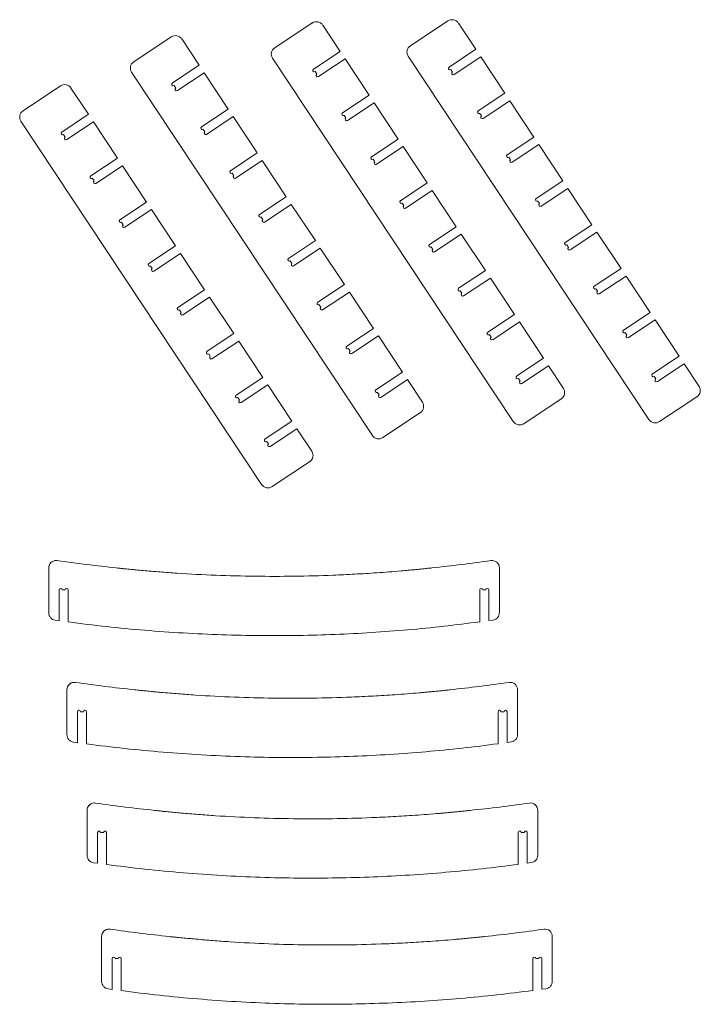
# Model space of a CAD drawing. Header units: millimetres. Extents: x -1732 to 6309, y -3588 to 3891.
# Tile 2 of 18: x -1628 to -722, y -1246 to 64. Entities that reach past the tile are written whole.
import ezdxf

# ---------------------------------------------------------------- set-up
doc = ezdxf.new("R2010")
doc.units = ezdxf.units.MM

msp = doc.modelspace()

# ---------------------------------------------------------------- linework, layer by layer
at = {"color": 7, "linetype": 'Continuous', "lineweight": 15}
for p, q in [((-1238.7, 60), (-1288.7, 26.8)), ((-1201.6, 22.2), (-1224.8, 57.2)), ((-1058.1, 62.7), (-1108.1, 29.5)), ((-1021, 24.9), (-1044.2, 59.9)), ((-1426.4, 41.5), (-1476.4, 8.3)), ((-1389.3, 3.7), (-1412.5, 38.7)), ((-1237.2, -1.4), (-1201.6, 22.2)), ((-1110.9, 15.7), (-790.4, -467.8)), ((-1056.6, 1.3), (-1021, 24.9)), ((-1014.4, 14.9), (-1050, -8.7)), ((-982.3, -33.5), (-1014.4, 14.9)), ((-1424.9, -19.9), (-1389.3, 3.7)), ((-1291.5, 13), (-971.1, -470.5)), ((-1195, 12.2), (-1230.6, -11.4)), ((-1163, -36.2), (-1195, 12.2)), ((-1479.2, -5.5), (-1158.7, -489)), ((-1382.7, -6.3), (-1418.3, -29.9)), ((-1350.6, -54.7), (-1382.7, -6.3)), ((-1232.8, -8.1), (-1235, -4.8)), ((-1052.2, -5.4), (-1054.4, -2.1)), ((-1573.7, -23.8), (-1623.7, -57)), ((-1420.5, -26.6), (-1422.7, -23.3)), ((-1536.7, -61.6), (-1559.9, -26.6)), ((-1198.5, -59.8), (-1163, -36.2)), ((-1017.9, -57.1), (-982.3, -33.5)), ((-1156.3, -46.2), (-1191.9, -69.8)), ((-1124.3, -94.5), (-1156.3, -46.2)), ((-975.7, -43.5), (-1011.3, -67.1)), ((-943.7, -91.8), (-975.7, -43.5)), ((-1572.2, -85.2), (-1536.7, -61.6)), ((-1386.2, -78.3), (-1350.6, -54.7)), ((-1344, -64.7), (-1379.6, -88.3)), ((-1312, -113), (-1344, -64.7)), ((-1194.1, -66.4), (-1196.3, -63.1)), ((-1013.5, -63.7), (-1015.7, -60.4)), ((-1626.6, -70.8), (-1306.1, -554.2)), ((-1530, -71.6), (-1565.6, -95.2)), ((-1498, -120), (-1530, -71.6)), ((-1567.8, -91.9), (-1570, -88.5)), ((-1381.8, -84.9), (-1384, -81.6)), ((-1159.9, -118.1), (-1124.3, -94.5)), ((-1117.7, -104.5), (-1153.2, -128.1)), ((-1085.6, -152.9), (-1117.7, -104.5)), ((-979.2, -115.4), (-943.7, -91.8)), ((-937, -101.8), (-972.6, -125.4)), ((-905, -150.2), (-937, -101.8)), ((-1347.5, -136.6), (-1312, -113)), ((-1533.6, -143.5), (-1498, -120)), ((-1491.4, -130), (-1526.9, -153.5)), ((-1459.3, -178.3), (-1491.4, -130)), ((-1305.3, -123), (-1340.9, -146.6)), ((-1273.3, -171.4), (-1305.3, -123)), ((-1155.4, -124.8), (-1157.7, -121.4)), ((-974.8, -122.1), (-977, -118.7)), ((-1343.1, -143.3), (-1345.3, -139.9)), ((-1529.1, -150.2), (-1531.4, -146.9)), ((-1121.2, -176.5), (-1085.6, -152.9)), ((-940.6, -173.8), (-905, -150.2)), ((-1079, -162.9), (-1114.6, -186.5)), ((-1046.9, -211.2), (-1079, -162.9)), ((-898.3, -160.2), (-933.9, -183.8)), ((-866.3, -208.5), (-898.3, -160.2)), ((-1494.9, -201.9), (-1459.3, -178.3)), ((-1308.9, -195), (-1273.3, -171.4)), ((-1266.6, -181.4), (-1302.2, -205)), ((-1234.6, -229.7), (-1266.6, -181.4)), ((-1116.8, -183.1), (-1119, -179.8)), ((-936.1, -180.4), (-938.3, -177.1)), ((-1452.7, -188.3), (-1488.3, -211.9)), ((-1420.6, -236.6), (-1452.7, -188.3)), ((-1490.5, -208.6), (-1492.7, -205.2)), ((-1304.4, -201.6), (-1306.6, -198.3)), ((-901.9, -232.1), (-866.3, -208.5)), ((-1082.5, -234.8), (-1046.9, -211.2)), ((-1040.3, -221.2), (-1075.9, -244.8)), ((-1008.2, -269.6), (-1040.3, -221.2)), ((-859.7, -218.5), (-895.2, -242.1)), ((-827.6, -266.9), (-859.7, -218.5)), ((-1270.2, -253.3), (-1234.6, -229.7)), ((-897.5, -238.8), (-899.7, -235.4)), ((-1456.2, -260.2), (-1420.6, -236.6)), ((-1414, -246.6), (-1449.6, -270.2)), ((-1382, -295), (-1414, -246.6)), ((-1228, -239.7), (-1263.5, -263.3)), ((-1195.9, -288.1), (-1228, -239.7)), ((-1078.1, -241.5), (-1080.3, -238.1)), ((-1265.8, -260), (-1268, -256.6)), ((-1451.8, -266.9), (-1454, -263.6)), ((-1043.8, -293.1), (-1008.2, -269.6)), ((-863.2, -290.4), (-827.6, -266.9)), ((-1231.5, -311.6), (-1195.9, -288.1)), ((-1001.6, -279.6), (-1037.2, -303.1)), ((-969.6, -327.9), (-1001.6, -279.6)), ((-821, -276.9), (-856.6, -300.4)), ((-788.9, -325.2), (-821, -276.9)), ((-1417.5, -318.6), (-1382, -295)), ((-1189.3, -298.1), (-1224.9, -321.6)), ((-1157.2, -346.4), (-1189.3, -298.1)), ((-1039.4, -299.8), (-1041.6, -296.5)), ((-858.8, -297.1), (-861, -293.8)), ((-1375.3, -305), (-1410.9, -328.6)), ((-1343.3, -353.3), (-1375.3, -305)), ((-1413.1, -325.2), (-1415.3, -321.9)), ((-1227.1, -318.3), (-1229.3, -315)), ((-824.5, -348.8), (-788.9, -325.2)), ((-1005.1, -351.5), (-969.6, -327.9)), ((-962.9, -337.9), (-998.5, -361.5)), ((-930.9, -386.2), (-962.9, -337.9)), ((-782.3, -335.2), (-817.9, -358.8)), ((-750.3, -383.5), (-782.3, -335.2)), ((-1378.8, -376.9), (-1343.3, -353.3)), ((-1192.8, -370), (-1157.2, -346.4)), ((-820.1, -355.5), (-822.3, -352.1)), ((-1336.6, -363.3), (-1372.2, -386.9)), ((-1304.6, -411.7), (-1336.6, -363.3)), ((-1150.6, -356.4), (-1186.2, -380)), ((-1118.6, -404.7), (-1150.6, -356.4)), ((-1000.7, -358.2), (-1002.9, -354.8)), ((-1188.4, -376.7), (-1190.6, -373.3)), ((-1374.4, -383.6), (-1376.6, -380.2)), ((-966.5, -409.8), (-930.9, -386.2)), ((-785.8, -407.1), (-750.3, -383.5)), ((-1154.1, -428.3), (-1118.6, -404.7)), ((-924.3, -396.3), (-959.8, -419.8)), ((-904.4, -426.3), (-924.3, -396.3)), ((-743.6, -393.6), (-779.2, -417.1)), ((-723.7, -423.6), (-743.6, -393.6)), ((-1340.2, -435.3), (-1304.6, -411.7)), ((-1111.9, -414.7), (-1147.5, -438.3)), ((-1092, -444.8), (-1111.9, -414.7)), ((-962, -416.5), (-964.3, -413.2)), ((-781.4, -413.8), (-783.6, -410.5)), ((-1298, -421.7), (-1333.5, -445.3)), ((-1265.9, -470), (-1298, -421.7)), ((-1149.7, -435), (-1151.9, -431.7)), ((-1335.7, -441.9), (-1338, -438.6)), ((-957.2, -473.3), (-907.2, -440.1)), ((-776.6, -470.6), (-726.5, -437.4)), ((-1301.5, -493.6), (-1265.9, -470)), ((-1144.9, -491.8), (-1094.8, -458.6)), ((-1259.3, -480), (-1294.9, -503.6)), ((-1239.4, -510), (-1259.3, -480)), ((-1297.1, -500.3), (-1299.3, -496.9)), ((-1292.2, -557), (-1242.2, -523.9)), ((-1589.6, -665.3), (-1589.6, -724.9)), ((-989.6, -724.7), (-989.6, -665.3)), ((-1575.6, -694.5), (-1575.6, -735.6)), ((-1567.6, -694.5), (-1571.6, -694.5)), ((-1563.6, -737.2), (-1563.6, -694.5)), ((-1015.6, -694.5), (-1015.6, -737)), ((-1007.6, -694.5), (-1011.6, -694.5)), ((-1003.6, -735.4), (-1003.6, -694.5)), ((-1581, -734.8), (-1575.6, -735.6)), ((-1003.6, -735.4), (-998.2, -734.6)), ((-1565.3, -827.5), (-1565.3, -887.1)), ((-965.3, -886.9), (-965.3, -827.5)), ((-1551.3, -856.7), (-1551.3, -897.8)), ((-1543.3, -856.7), (-1547.3, -856.7)), ((-1539.3, -899.4), (-1539.3, -856.7)), ((-991.3, -856.7), (-991.3, -899.2)), ((-983.3, -856.7), (-987.3, -856.7)), ((-979.3, -897.6), (-979.3, -856.7)), ((-1556.7, -897.1), (-1551.3, -897.8)), ((-979.3, -897.6), (-973.9, -896.8)), ((-1538.5, -988), (-1538.5, -1047.7)), ((-938.5, -1047.5), (-938.5, -988)), ((-1524.5, -1017.3), (-1524.5, -1058.3)), ((-1516.5, -1017.3), (-1520.5, -1017.3)), ((-1512.5, -1060), (-1512.5, -1017.3)), ((-964.5, -1017.3), (-964.5, -1059.8)), ((-956.5, -1017.3), (-960.5, -1017.3)), ((-952.5, -1058.1), (-952.5, -1017.3)), ((-1529.9, -1057.6), (-1524.5, -1058.3)), ((-952.5, -1058.1), (-947.1, -1057.4)), ((-1519.1, -1155.8), (-1519.1, -1215.5)), ((-919.1, -1215.3), (-919.1, -1155.8)), ((-1505.1, -1185.1), (-1505.1, -1226.2)), ((-1497.1, -1185.1), (-1501.1, -1185.1)), ((-1493.1, -1227.8), (-1493.1, -1185.1)), ((-945.1, -1185.1), (-945.1, -1227.6)), ((-937.1, -1185.1), (-941.1, -1185.1)), ((-933.1, -1226), (-933.1, -1185.1)), ((-1510.4, -1225.4), (-1505.1, -1226.2)), ((-933.1, -1226), (-927.7, -1225.2))]:
    msp.add_line(p, q, dxfattribs=at)
for centre, radius, start, end in [((-1233.2, 51.6), 10, 33.5422, 123.5422), ((-1052.6, 54.3), 10, 33.5422, 123.5422), ((-1420.9, 33.1), 10, 33.5422, 123.5422), ((-1283.2, 18.5), 10, 123.5422, 213.5422), ((-1102.6, 21.2), 10, 123.5422, 213.5422), ((-1470.9, 0), 10, 123.5422, 213.5422), ((-1055.5, -0.4), 2, 123.5422, 303.5422), ((-1236.1, -3.1), 2, 123.5422, 303.5422), ((-1231.7, -9.8), 2, 123.5422, 303.5422), ((-1051.1, -7.1), 2, 123.5422, 303.5422), ((-1568.2, -32.1), 10, 33.5422, 123.5422), ((-1423.8, -21.6), 2, 123.5422, 303.5422), ((-1419.4, -28.3), 2, 123.5422, 303.5422), ((-1618.2, -65.3), 10, 123.5422, 213.5422), ((-1197.4, -61.4), 2, 123.5422, 303.5422), ((-1016.8, -58.7), 2, 123.5422, 303.5422), ((-1012.4, -65.4), 2, 123.5422, 303.5422), ((-1385.1, -79.9), 2, 123.5422, 303.5422), ((-1193, -68.1), 2, 123.5422, 303.5422), ((-1571.1, -86.9), 2, 123.5422, 303.5422), ((-1380.7, -86.6), 2, 123.5422, 303.5422), ((-1566.7, -93.5), 2, 123.5422, 303.5422), ((-978.1, -117.1), 2, 123.5422, 303.5422), ((-1158.8, -119.8), 2, 123.5422, 303.5422), ((-1154.3, -126.5), 2, 123.5422, 303.5422), ((-973.7, -123.7), 2, 123.5422, 303.5422), ((-1532.5, -145.2), 2, 123.5422, 303.5422), ((-1346.4, -138.3), 2, 123.5422, 303.5422), ((-1342, -144.9), 2, 123.5422, 303.5422), ((-1528, -151.9), 2, 123.5422, 303.5422), ((-1120.1, -178.1), 2, 123.5422, 303.5422), ((-1115.7, -184.8), 2, 123.5422, 303.5422), ((-939.4, -175.4), 2, 123.5422, 303.5422), ((-935, -182.1), 2, 123.5422, 303.5422), ((-1307.7, -196.6), 2, 123.5422, 303.5422), ((-1493.8, -203.6), 2, 123.5422, 303.5422), ((-1489.4, -210.2), 2, 123.5422, 303.5422), ((-1303.3, -203.3), 2, 123.5422, 303.5422), ((-1081.4, -236.5), 2, 123.5422, 303.5422), ((-900.8, -233.8), 2, 123.5422, 303.5422), ((-1077, -243.1), 2, 123.5422, 303.5422), ((-896.3, -240.4), 2, 123.5422, 303.5422), ((-1455.1, -261.9), 2, 123.5422, 303.5422), ((-1269.1, -255), 2, 123.5422, 303.5422), ((-1264.6, -261.6), 2, 123.5422, 303.5422), ((-1450.7, -268.6), 2, 123.5422, 303.5422), ((-1042.7, -294.8), 2, 123.5422, 303.5422), ((-1038.3, -301.5), 2, 123.5422, 303.5422), ((-862.1, -292.1), 2, 123.5422, 303.5422), ((-857.7, -298.8), 2, 123.5422, 303.5422), ((-1230.4, -313.3), 2, 123.5422, 303.5422), ((-1416.4, -320.2), 2, 123.5422, 303.5422), ((-1412, -326.9), 2, 123.5422, 303.5422), ((-1226, -320), 2, 123.5422, 303.5422), ((-1004, -353.2), 2, 123.5422, 303.5422), ((-823.4, -350.5), 2, 123.5422, 303.5422), ((-999.6, -359.8), 2, 123.5422, 303.5422), ((-819, -357.1), 2, 123.5422, 303.5422), ((-1377.7, -378.6), 2, 123.5422, 303.5422), ((-1191.7, -371.7), 2, 123.5422, 303.5422), ((-1187.3, -378.3), 2, 123.5422, 303.5422), ((-1373.3, -385.3), 2, 123.5422, 303.5422), ((-965.4, -411.5), 2, 123.5422, 303.5422), ((-960.9, -418.2), 2, 123.5422, 303.5422), ((-784.7, -408.8), 2, 123.5422, 303.5422), ((-780.3, -415.5), 2, 123.5422, 303.5422), ((-1153, -430), 2, 123.5422, 303.5422), ((-912.7, -431.8), 10, 303.5422, 33.5422), ((-732.1, -429.1), 10, 303.5422, 33.5422), ((-1339.1, -436.9), 2, 123.5422, 303.5422), ((-1334.6, -443.6), 2, 123.5422, 303.5422), ((-1148.6, -436.7), 2, 123.5422, 303.5422), ((-1100.4, -450.3), 10, 303.5422, 33.5422), ((-1300.4, -495.3), 2, 123.5422, 303.5422), ((-1296, -501.9), 2, 123.5422, 303.5422), ((-1247.7, -515.6), 10, 303.5422, 33.5422), ((-1579.6, -665.3), 10, 81.7503, 180), ((-1579.6, -665.3), 10, 89.2741, 180), ((-999.6, -665.3), 10, 360, 98.2497), ((-1573.6, -694.5), 2, 360, 180), ((-1565.6, -694.5), 2, 360, 180), ((-1013.6, -694.5), 2, 360, 180), ((-1005.6, -694.5), 2, 360, 180), ((-1555.3, -827.5), 10, 81.7503, 180), ((-1555.3, -827.5), 10, 89.2741, 180), ((-975.3, -827.5), 10, 360, 98.2497), ((-1549.3, -856.7), 2, 360, 180), ((-1541.3, -856.7), 2, 360, 180), ((-989.3, -856.7), 2, 360, 180), ((-981.3, -856.7), 2, 360, 180), ((-1528.5, -988), 10, 81.7503, 180), ((-1528.5, -988), 10, 89.2741, 180), ((-948.5, -988), 10, 360, 98.2497), ((-1522.5, -1017.3), 2, 360, 180), ((-1514.5, -1017.3), 2, 360, 180), ((-962.5, -1017.3), 2, 360, 180), ((-954.5, -1017.3), 2, 360, 180), ((-1509.1, -1155.8), 10, 81.7503, 180), ((-1509.1, -1155.8), 10, 89.2741, 180), ((-929.1, -1155.8), 10, 360, 98.2497), ((-1503.1, -1185.1), 2, 360, 180), ((-1495.1, -1185.1), 2, 360, 180), ((-943.1, -1185.1), 2, 360, 180), ((-935.1, -1185.1), 2, 360, 180)]:
    msp.add_arc(centre, radius, start, end, dxfattribs=at)
for points, knots in [([(-971.1, -470.5), (-970.7, -471), (-969.9, -472), (-968.4, -473.2), (-966.7, -474.2), (-964.7, -474.8), (-962.7, -475), (-960.7, -474.8), (-958.8, -474.2), (-957.7, -473.6), (-957.2, -473.3)], [0, 0, 0, 0, 0.116515, 0.240015, 0.368645, 0.500003, 0.631363, 0.759991, 0.883487, 1, 1, 1, 1]), ([(-790.4, -467.8), (-790.1, -468.3), (-789.3, -469.3), (-787.8, -470.5), (-786.1, -471.5), (-784.1, -472.1), (-782, -472.3), (-780, -472.1), (-778.2, -471.5), (-777.1, -470.9), (-776.6, -470.6)], [0, 0, 0, 0, 0.116517, 0.240016, 0.368647, 0.500005, 0.631362, 0.759991, 0.883483, 1, 1, 1, 1]), ([(-1158.7, -489), (-1158.4, -489.5), (-1157.6, -490.5), (-1156.1, -491.7), (-1154.4, -492.7), (-1152.4, -493.3), (-1150.3, -493.5), (-1148.3, -493.3), (-1146.5, -492.7), (-1145.4, -492.1), (-1144.9, -491.8)], [0, 0, 0, 0, 0.116517, 0.240014, 0.368644, 0.500004, 0.631363, 0.759991, 0.883487, 1, 1, 1, 1]), ([(-1306.1, -554.2), (-1305.7, -554.7), (-1305, -555.7), (-1303.5, -557), (-1301.7, -558), (-1299.7, -558.6), (-1297.7, -558.8), (-1295.7, -558.6), (-1293.8, -558), (-1292.7, -557.4), (-1292.2, -557)], [0, 0, 0, 0, 0.116517, 0.240017, 0.368647, 0.500008, 0.631367, 0.759994, 0.883487, 1, 1, 1, 1]), ([(-1499.8, -665.2), (-1512.9, -663.7), (-1539, -660.9), (-1565.1, -657.2), (-1578.1, -655.4)], [0, 0, 0, 0, 0.500019, 1, 1, 1, 1]), ([(-1499.8, -665.2), (-1512.9, -663.7), (-1539, -660.9), (-1565.1, -657.2), (-1578.1, -655.4)], [0, 0, 0, 0, 0.500019, 1, 1, 1, 1]), ([(-1079.3, -665.2), (-1081.1, -665.4), (-1084.9, -665.8), (-1090.7, -666.4), (-1096.7, -667), (-1102.7, -667.6), (-1108.7, -668.1), (-1114.5, -668.7), (-1129.3, -670), (-1151.8, -671.7), (-1181.9, -673.6), (-1218.6, -675.3), (-1262.9, -676.5), (-1314.9, -676.5), (-1366.8, -675.2), (-1409, -673), (-1441.4, -670.6), (-1458.1, -669.2), (-1468.7, -668.3), (-1473.1, -667.9), (-1477.6, -667.4), (-1482.1, -667), (-1486.6, -666.6), (-1491.1, -666.1), (-1495.5, -665.6), (-1498.4, -665.3), (-1499.8, -665.2)], [0, 0, 0, 0, 0.012869, 0.026857, 0.041527, 0.055903, 0.069989, 0.084016, 0.098068, 0.175373, 0.24446, 0.313435, 0.436689, 0.560108, 0.683367, 0.806634, 0.860829, 0.915072, 0.925714, 0.936349, 0.947041, 0.957701, 0.968314, 0.979191, 0.990204, 1, 1, 1, 1]), ([(-1001, -655.4), (-1014, -657.2), (-1040.1, -660.9), (-1066.2, -663.7), (-1079.3, -665.2)], [0, 0, 0, 0, 0.499981, 1, 1, 1, 1]), ([(-1001, -655.4), (-1014, -657.2), (-1040.1, -660.9), (-1066.2, -663.7), (-1079.3, -665.2)], [0, 0, 0, 0, 0.499981, 1, 1, 1, 1]), ([(-1589.6, -724.9), (-1589.4, -726.1), (-1589.2, -728.5), (-1587.3, -731.6), (-1584.4, -734), (-1582.1, -734.6), (-1581, -734.8)], [0, 0, 0, 0, 0.250017, 0.500019, 0.75001, 1, 1, 1, 1]), ([(-1589.6, -724.9), (-1589.4, -726.1), (-1589.2, -728.5), (-1587.3, -731.6), (-1584.4, -734), (-1582.1, -734.6), (-1581, -734.8)], [0, 0, 0, 0, 0.250017, 0.500019, 0.75001, 1, 1, 1, 1]), ([(-998.2, -734.6), (-997, -734.3), (-994.7, -733.8), (-991.9, -731.4), (-989.9, -728.3), (-989.7, -725.9), (-989.6, -724.7)], [0, 0, 0, 0, 0.250009, 0.500028, 0.750016, 1, 1, 1, 1]), ([(-1563.6, -737.2), (-1546.6, -739.3), (-1512.7, -743.6), (-1461.6, -748.4), (-1410.4, -752), (-1359.1, -754.4), (-1307.9, -755.5), (-1257.6, -755.3), (-1208.3, -753.9), (-1160, -751.4), (-1111.7, -747.8), (-1063.6, -743.1), (-1031.6, -739), (-1015.6, -737)], [0, 0, 0, 0, 0.093315, 0.186703, 0.280094, 0.373495, 0.46673, 0.559892, 0.647835, 0.735938, 0.823959, 0.912013, 1, 1, 1, 1]), ([(-1475.5, -827.4), (-1488.6, -825.9), (-1514.7, -823.1), (-1540.8, -819.4), (-1553.8, -817.6)], [0, 0, 0, 0, 0.500019, 1, 1, 1, 1]), ([(-1475.5, -827.4), (-1488.6, -825.9), (-1514.7, -823.1), (-1540.8, -819.4), (-1553.8, -817.6)], [0, 0, 0, 0, 0.500019, 1, 1, 1, 1]), ([(-976.7, -817.6), (-989.7, -819.4), (-1015.8, -823.1), (-1042, -825.9), (-1055, -827.4)], [0, 0, 0, 0, 0.499981, 1, 1, 1, 1]), ([(-976.7, -817.6), (-989.7, -819.4), (-1015.8, -823.1), (-1042, -825.9), (-1055, -827.4)], [0, 0, 0, 0, 0.499981, 1, 1, 1, 1]), ([(-1055, -827.4), (-1056.8, -827.6), (-1060.6, -828), (-1066.4, -828.6), (-1072.4, -829.2), (-1078.4, -829.8), (-1084.4, -830.3), (-1090.3, -830.9), (-1105, -832.2), (-1127.5, -833.9), (-1157.6, -835.8), (-1194.3, -837.5), (-1238.6, -838.7), (-1290.6, -838.7), (-1342.5, -837.4), (-1384.7, -835.2), (-1417.1, -832.8), (-1433.8, -831.4), (-1444.4, -830.5), (-1448.8, -830.1), (-1453.3, -829.6), (-1457.8, -829.2), (-1462.3, -828.8), (-1466.8, -828.3), (-1471.2, -827.8), (-1474.1, -827.5), (-1475.5, -827.4)], [0, 0, 0, 0, 0.0128687, 0.0268569, 0.0415275, 0.0559032, 0.0699886, 0.0840155, 0.098068, 0.1753734, 0.2444603, 0.3134346, 0.4366888, 0.5601077, 0.6833667, 0.8066337, 0.8608289, 0.9150722, 0.9257145, 0.9363485, 0.9470415, 0.9577008, 0.968314, 0.9791907, 0.990204, 1, 1, 1, 1]), ([(-1565.3, -887.1), (-1565.1, -888.3), (-1564.9, -890.7), (-1563, -893.8), (-1560.2, -896.2), (-1557.8, -896.8), (-1556.7, -897.1)], [0, 0, 0, 0, 0.2500091, 0.5000194, 0.7500077, 1, 1, 1, 1]), ([(-1565.3, -887.1), (-1565.1, -888.3), (-1564.9, -890.7), (-1563, -893.8), (-1560.2, -896.2), (-1557.8, -896.8), (-1556.7, -897.1)], [0, 0, 0, 0, 0.2500091, 0.5000194, 0.7500077, 1, 1, 1, 1]), ([(-973.9, -896.8), (-972.7, -896.6), (-970.4, -896), (-967.6, -893.6), (-965.6, -890.5), (-965.4, -888.1), (-965.3, -886.9)], [0, 0, 0, 0, 0.2500097, 0.5000228, 0.7500095, 1, 1, 1, 1]), ([(-1539.3, -899.4), (-1522.3, -901.6), (-1488.4, -905.8), (-1437.3, -910.6), (-1386.1, -914.2), (-1334.8, -916.6), (-1283.6, -917.7), (-1233.3, -917.5), (-1184, -916.1), (-1135.7, -913.6), (-1087.4, -910), (-1039.3, -905.3), (-1007.3, -901.3), (-991.3, -899.2)], [0, 0, 0, 0, 0.093315, 0.186703, 0.280094, 0.373495, 0.46673, 0.559892, 0.647835, 0.735938, 0.823959, 0.912013, 1, 1, 1, 1]), ([(-1448.8, -987.9), (-1461.8, -986.5), (-1488, -983.6), (-1514.1, -979.9), (-1527.1, -978.1)], [0, 0, 0, 0, 0.500019, 1, 1, 1, 1]), ([(-1448.8, -987.9), (-1461.8, -986.5), (-1488, -983.6), (-1514.1, -979.9), (-1527.1, -978.1)], [0, 0, 0, 0, 0.500019, 1, 1, 1, 1]), ([(-949.9, -978.1), (-963, -979.9), (-989, -983.6), (-1015.2, -986.5), (-1028.3, -987.9)], [0, 0, 0, 0, 0.499981, 1, 1, 1, 1]), ([(-949.9, -978.1), (-963, -979.9), (-989, -983.6), (-1015.2, -986.5), (-1028.3, -987.9)], [0, 0, 0, 0, 0.499981, 1, 1, 1, 1]), ([(-1028.3, -987.9), (-1030.1, -988.1), (-1033.8, -988.5), (-1039.6, -989.1), (-1045.6, -989.7), (-1051.7, -990.3), (-1057.6, -990.9), (-1063.5, -991.4), (-1078.2, -992.7), (-1100.7, -994.4), (-1130.9, -996.3), (-1167.5, -998), (-1211.9, -999.2), (-1263.8, -999.2), (-1315.8, -997.9), (-1357.9, -995.7), (-1390.4, -993.4), (-1407.1, -992), (-1417.6, -991), (-1422.1, -990.6), (-1426.6, -990.2), (-1431, -989.7), (-1435.5, -989.3), (-1440.1, -988.8), (-1444.5, -988.4), (-1447.4, -988.1), (-1448.8, -987.9)], [0, 0, 0, 0, 0.012869, 0.026857, 0.041527, 0.055903, 0.069989, 0.084016, 0.098068, 0.175373, 0.24446, 0.313435, 0.436689, 0.560108, 0.683367, 0.806634, 0.860829, 0.915072, 0.925715, 0.936349, 0.947042, 0.957701, 0.968314, 0.979191, 0.990204, 1, 1, 1, 1]), ([(-1538.5, -1047.7), (-1538.4, -1048.9), (-1538.1, -1051.3), (-1536.2, -1054.4), (-1533.4, -1056.7), (-1531.1, -1057.3), (-1529.9, -1057.6)], [0, 0, 0, 0, 0.250016, 0.500021, 0.750011, 1, 1, 1, 1]), ([(-1538.5, -1047.7), (-1538.4, -1048.9), (-1538.1, -1051.3), (-1536.2, -1054.4), (-1533.4, -1056.7), (-1531.1, -1057.3), (-1529.9, -1057.6)], [0, 0, 0, 0, 0.250016, 0.500021, 0.750011, 1, 1, 1, 1]), ([(-947.1, -1057.4), (-946, -1057.1), (-943.6, -1056.5), (-940.8, -1054.2), (-938.9, -1051.1), (-938.6, -1048.7), (-938.5, -1047.5)], [0, 0, 0, 0, 0.250013, 0.500026, 0.750013, 1, 1, 1, 1]), ([(-1512.5, -1060), (-1495.6, -1062.1), (-1461.6, -1066.3), (-1410.5, -1071.1), (-1359.3, -1074.8), (-1308.1, -1077.1), (-1256.8, -1078.2), (-1206.5, -1078), (-1157.2, -1076.6), (-1108.9, -1074.1), (-1060.7, -1070.5), (-1012.5, -1065.8), (-980.5, -1061.8), (-964.5, -1059.8)], [0, 0, 0, 0, 0.093315, 0.186703, 0.280094, 0.373495, 0.46673, 0.559892, 0.647835, 0.735938, 0.823959, 0.912013, 1, 1, 1, 1]), ([(-1429.3, -1155.7), (-1442.4, -1154.3), (-1468.5, -1151.4), (-1494.6, -1147.8), (-1507.6, -1145.9)], [0, 0, 0, 0, 0.500019, 1, 1, 1, 1]), ([(-1429.3, -1155.7), (-1442.4, -1154.3), (-1468.5, -1151.4), (-1494.6, -1147.8), (-1507.6, -1145.9)], [0, 0, 0, 0, 0.500019, 1, 1, 1, 1]), ([(-930.5, -1145.9), (-943.5, -1147.8), (-969.6, -1151.4), (-995.7, -1154.3), (-1008.8, -1155.7)], [0, 0, 0, 0, 0.499981, 1, 1, 1, 1]), ([(-930.5, -1145.9), (-943.5, -1147.8), (-969.6, -1151.4), (-995.7, -1154.3), (-1008.8, -1155.7)], [0, 0, 0, 0, 0.499981, 1, 1, 1, 1]), ([(-1008.8, -1155.7), (-1010.6, -1155.9), (-1014.4, -1156.3), (-1020.2, -1156.9), (-1026.2, -1157.5), (-1032.2, -1158.1), (-1038.1, -1158.7), (-1044, -1159.2), (-1058.8, -1160.5), (-1081.2, -1162.3), (-1111.4, -1164.1), (-1148.1, -1165.9), (-1192.4, -1167.1), (-1244.4, -1167.1), (-1296.3, -1165.7), (-1338.5, -1163.5), (-1370.9, -1161.2), (-1387.6, -1159.8), (-1398.2, -1158.8), (-1402.6, -1158.4), (-1407.1, -1158), (-1411.6, -1157.6), (-1416.1, -1157.1), (-1420.6, -1156.7), (-1425, -1156.2), (-1427.9, -1155.9), (-1429.3, -1155.7)], [0, 0, 0, 0, 0.0128687, 0.0268569, 0.0415273, 0.0559031, 0.0699884, 0.0840155, 0.098068, 0.1753732, 0.2444603, 0.3134346, 0.4366887, 0.5601076, 0.6833667, 0.8066337, 0.8608288, 0.9150721, 0.9257145, 0.9363485, 0.9470414, 0.9577007, 0.968314, 0.9791907, 0.990204, 1, 1, 1, 1]), ([(-1519.1, -1215.5), (-1518.9, -1216.7), (-1518.7, -1219.1), (-1516.7, -1222.2), (-1513.9, -1224.5), (-1511.6, -1225.1), (-1510.4, -1225.4)], [0, 0, 0, 0, 0.2500155, 0.5000231, 0.7500148, 1, 1, 1, 1]), ([(-1519.1, -1215.5), (-1518.9, -1216.7), (-1518.7, -1219.1), (-1516.7, -1222.2), (-1513.9, -1224.5), (-1511.6, -1225.1), (-1510.4, -1225.4)], [0, 0, 0, 0, 0.2500155, 0.5000231, 0.7500148, 1, 1, 1, 1]), ([(-927.7, -1225.2), (-926.5, -1224.9), (-924.2, -1224.3), (-921.4, -1222), (-919.4, -1218.9), (-919.2, -1216.5), (-919.1, -1215.3)], [0, 0, 0, 0, 0.250013, 0.500027, 0.75001, 1, 1, 1, 1]), ([(-1493.1, -1227.8), (-1476.1, -1229.9), (-1442.2, -1234.2), (-1391.1, -1239), (-1339.9, -1242.6), (-1288.6, -1245), (-1237.3, -1246), (-1187.1, -1245.8), (-1137.8, -1244.4), (-1089.5, -1242), (-1041.2, -1238.3), (-993, -1233.7), (-961, -1229.6), (-945.1, -1227.6)], [0, 0, 0, 0, 0.093315, 0.186703, 0.280094, 0.373495, 0.46673, 0.559892, 0.647835, 0.735938, 0.823959, 0.912013, 1, 1, 1, 1])]:
    msp.add_open_spline(points, degree=3, knots=knots, dxfattribs=at)

doc.saveas('drawing.dxf')
